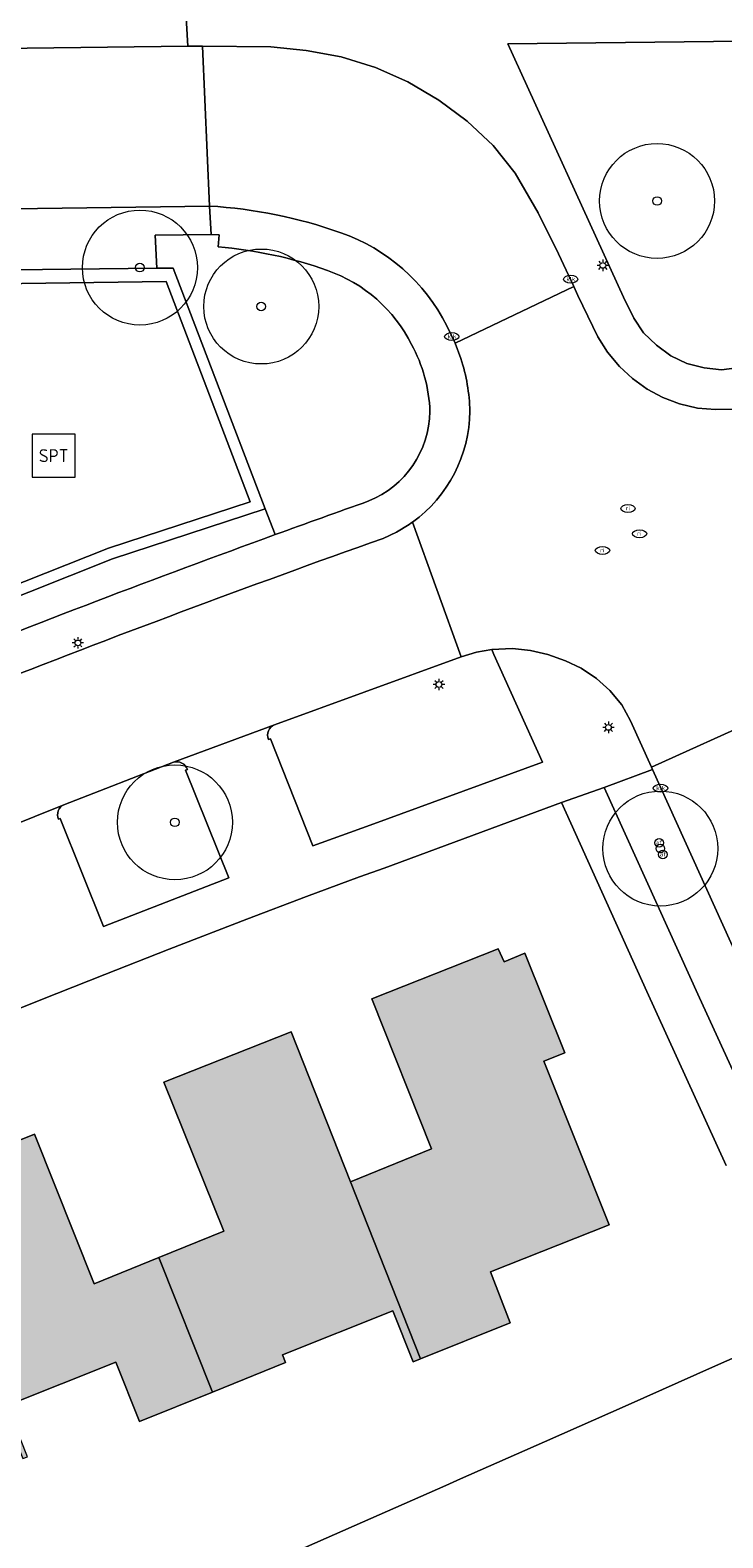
# Model space of a CAD drawing. Header units: metres. Extents: x 187482 to 189800, y 333582 to 335019.
# Tile 30 of 256: x 187826 to 187856, y 333960 to 334025. Entities that reach past the tile are written whole.
import ezdxf
from ezdxf.enums import TextEntityAlignment as Align

# ---------------------------------------------------------------- set-up
doc = ezdxf.new("R2010")
doc.units = ezdxf.units.M
doc.layers.get('0').update_dxf_attribs({"color": 252, "lineweight": 18})
for name, color, linetype, lineweight in [('B-WE-GR-BEPLANTING_CULTUUR_HEESTERS-GV', 252, 'Continuous', 18), ('B-WE-GR-BOOM-S', 252, 'Continuous', 18), ('B-WE-GR-GROENVOORZIENING-GV', 252, 'Continuous', 18), ('B-WE-GR-HAAG-G', 252, 'GR-HAAG1-SO', 18), ('B-WE-IE-MEUBILAIR-S', 252, 'Continuous', 18), ('B-WE-IE-MEUBILAIR_WEGMEUBILAIR-S', 252, 'Continuous', 18), ('B-WE-IE-TERREINAFSCHEIDING_KUNSTMATIG_MUUR-G', 252, 'IE-TERREINAFSCHEIDING_KUNSTMATIG-SO', 18), ('B-WE-OG-BEBOUWING-GV', 252, 'Continuous', 18), ('B-WE-OG-TERREIN_BEGROEID-GV', 252, 'Continuous', 18), ('B-WE-OG-TERREIN_ERF-GV', 252, 'Continuous', 18), ('B-WE-OG-WEG-GV', 252, 'Continuous', 18), ('B-WE-VH-GESLOTENVERHARDING_ASFALT-GV', 252, 'Continuous', 18), ('B-WE-VH-OPENVERHARDING_TEGEL-GV', 252, 'Continuous', 18)]:
    doc.layers.add(name, color=color, linetype=linetype, lineweight=lineweight)
doc.layers.add('B-WE-OG-BEBOUWING-V', color=7, linetype='Continuous', lineweight=18, true_color=0xf0f0f0)
doc.styles.add('NLCS-ISO', font='NLCS-ISO.ttf')
doc.linetypes.add('GR-HAAG1-SO', pattern='A,6,[176,NLCS.SHX,S=0.125,R=0,X=0,Y=0],-2', length=8)
doc.linetypes.add('IE-TERREINAFSCHEIDING_KUNSTMATIG-SO', pattern='A,4,[82,NLCS.SHX,S=0.75,R=90,X=0,Y=0],4,-2', length=10)

# ---------------------------------------------------------------- blocks, each defined once
blk = doc.blocks.new('SIE-MEUBILAIR_PAAL_AFSLUITPAAL-SO')
blk.add_circle((0, 0), 0.75)
at = {"style": 'NLCS-ISO'}
blk.add_text('af', height=0.75, dxfattribs=at).set_placement((0, 0.05), align=Align.MIDDLE_CENTER)
blk = doc.blocks.new('SIE-MEUBILAIR_PAAL_LICHTMAST-SO')
for points in [[(-0.62, 0), (-1, 0)], [(-0.71, 0.71), (-0.44, 0.44)], [(0, 1), (0, 0.62)], [(0.44, 0.44), (0.71, 0.71)], [(1, 0), (0.62, 0)], [(-0.71, -0.71), (-0.44, -0.44)], [(0, -0.62), (0, -1)], [(0.44, -0.44), (0.71, -0.71)]]:
    blk.add_lwpolyline(points)
blk.add_circle((0, 0), 0.5)
blk = doc.blocks.new('SIE-MEUBILAIR_PUT_KOLK-SO')
blk.add_ellipse((0, 0), major_axis=(1.25, 0), ratio=0.54)
at = {"style": 'NLCS-ISO'}
blk.add_text('klk', height=0.75, dxfattribs=at).set_placement((0.03, 0), align=Align.MIDDLE_CENTER)
blk = doc.blocks.new('SIE-MEUBILAIR_PUT_RIOOLPUT-SO')
blk.add_ellipse((0, 0), major_axis=(1.25, 0), ratio=0.54)
at = {"style": 'NLCS-ISO'}
blk.add_text('ri', height=0.75, dxfattribs=at).set_placement((-0.04, 0.07), align=Align.MIDDLE_CENTER)
blk = doc.blocks.new('SIE-WEG_SPEELTOESTEL-SO')
at = {"flags": 128}
blk.add_lwpolyline([(-3.75, -3.75), (3.75, -3.75), (3.75, 3.75), (-3.75, 3.75)], close=True, dxfattribs=at)
at = {"style": 'NLCS-ISO'}
blk.add_text('SPT', height=2.25, dxfattribs=at).set_placement((0, 0), align=Align.MIDDLE_CENTER)
blk = doc.blocks.new('SGR-BOOM_GBKN-SO')
at = {"color": 0, "linetype": 'ByBlock', "lineweight": 18}
for radius in [2, 0.15]:
    blk.add_circle((0, 0), radius, dxfattribs=at)

msp = doc.modelspace()

# ---------------------------------------------------------------- hatches: boundary and pattern name
at = {"layer": 'B-WE-OG-BEBOUWING-V'}
h = msp.add_hatch(color=256, dxfattribs=at)
h.dxf.hatch_style = 1
h.paths.add_polyline_path([(187848.114, 333980.29), (187849.027, 333980.657), (187847.289, 333984.991), (187846.383, 333984.608), (187846.132, 333985.186), (187840.632, 333983.004), (187843.228, 333976.481), (187839.699, 333975.053), (187842.743, 333967.345), (187846.654, 333968.923), (187845.79, 333971.139), (187850.953, 333973.18)], flags=17)
h = msp.add_hatch(color=256, dxfattribs=at)
h.dxf.hatch_style = 1
h.paths.add_polyline_path([(187839.699, 333975.053), (187837.125, 333981.57), (187831.585, 333979.387), (187834.194, 333972.904), (187831.368, 333971.759), (187833.699, 333965.907), (187836.879, 333967.189), (187836.749, 333967.519), (187841.544, 333969.437), (187842.425, 333967.217), (187842.743, 333967.345)], flags=17)
h = msp.add_hatch(color=256, dxfattribs=at)
h.dxf.hatch_style = 1
h.paths.add_polyline_path([(187831.368, 333971.759), (187828.542, 333970.613), (187825.955, 333977.115), (187820.665, 333975.011), (187825.444, 333963.012), (187825.649, 333963.093), (187824.764, 333965.317), (187829.49, 333967.201), (187830.518, 333964.625), (187833.699, 333965.907)], flags=17)

# ---------------------------------------------------------------- linework, layer by layer
at = {"layer": 'B-WE-GR-BEPLANTING_CULTUUR_HEESTERS-GV', "flags": 128}
for points in [[(187833.938, 334015.705), (187833.989, 334016.224), (187833.638, 334016.242), (187831.21, 334016.213), (187831.271, 334014.774), (187831.99, 334014.782), (187835.996, 334004.308), (187836.425, 334003.189)], [(187768.345, 333974.838), (187779.185, 333980.568), (187796.288, 333989.117), (187800.34, 333990.86), (187802.534, 333991.803), (187807.512, 333993.829), (187820.195, 333998.504), (187829.34, 334002.138), (187835.996, 334004.308), (187831.99, 334014.782), (187831.271, 334014.774), (187747.848, 334013.805)], [(187762.498, 334013.34), (187783.009, 334013.42), (187791.903, 334013.594), (187801.845, 334013.789), (187804.444, 334013.824), (187831.681, 334014.19), (187835.341, 334004.62), (187829.17, 334002.608), (187820.016, 333998.971), (187807.331, 333994.295), (187802.341, 333992.264), (187800.143, 333991.319), (187796.077, 333989.571), (187778.956, 333981.013), (187768.106, 333975.277)], [(187835.996, 334004.308), (187829.34, 334002.138), (187820.195, 333998.504), (187807.512, 333993.829), (187802.534, 333991.803), (187800.34, 333990.86), (187796.288, 333989.117), (187779.185, 333980.568), (187768.345, 333974.838), (187765.56, 333973.358), (187764.576, 333973.077), (187764.415, 333973.291), (187762.455, 333972.268), (187762.561, 333971.999), (187763.052, 333972.253), (187764.083, 333971.719), (187764.393, 333971.559), (187772.874, 333975.799)], [(187836.425, 334003.189), (187835.996, 334004.308)]]:
    msp.add_lwpolyline(points, dxfattribs=at)
at = {"layer": 'B-WE-GR-BEPLANTING_CULTUUR_HEESTERS-GV'}
for points in [[(187838.702, 334014.676, 0.064428), (187833.938, 334015.705)], [(187842.355, 334011.462, 0.195565), (187838.702, 334014.676)], [(187843.157, 334008.541, 0.118453), (187842.355, 334011.462)], [(187840.507, 334004.654, 0.298801), (187843.157, 334008.541)], [(187836.425, 334003.189, -0.001675), (187840.507, 334004.654)], [(187805.616, 333990.938, -0.014937), (187836.425, 334003.189)]]:
    msp.add_lwpolyline(points, format="xyb", dxfattribs=at)
at = {"layer": 'B-WE-GR-GROENVOORZIENING-GV', "flags": 128}
for points in [[(187845.943, 333997.98), (187845.855, 333998.195), (187845.19, 333998.083), (187844.52, 333997.874), (187840.291, 333996.346), (187836.391, 333994.92)], [(187836.136, 333994.286), (187836.222, 333994.312), (187838.064, 333989.656), (187840.559, 333990.558), (187848.057, 333993.296), (187845.943, 333997.98)]]:
    msp.add_lwpolyline(points, dxfattribs=at)
at = {"layer": 'B-WE-GR-GROENVOORZIENING-GV'}
msp.add_lwpolyline([(187836.391, 333994.92, 0.417662), (187836.136, 333994.286)], format="xyb", dxfattribs=at)
at = {"layer": 'B-WE-GR-HAAG-G', "ltscale": 0.2, "flags": 128}
msp.add_lwpolyline([(187801.845, 334013.789), (187804.444, 334013.824), (187831.681, 334014.19), (187835.341, 334004.62), (187829.17, 334002.608), (187820.016, 333998.971), (187807.331, 333994.295), (187802.341, 333992.264), (187800.143, 333991.319), (187796.077, 333989.571), (187778.956, 333981.013)], dxfattribs=at)
at = {"layer": 'B-WE-IE-TERREINAFSCHEIDING_KUNSTMATIG_MUUR-G', "ltscale": 0.2, "flags": 128}
for points in [[(187859.073, 333968.588), (187855.456, 333966.991)], [(187851.79, 333965.358), (187855.456, 333966.991)], [(187848.14, 333963.738), (187851.79, 333965.358)], [(187844.494, 333962.134), (187848.14, 333963.738)], [(187843.845, 333961.845), (187844.494, 333962.134)], [(187840.218, 333960.251), (187843.845, 333961.845)], [(187836.575, 333958.647), (187840.218, 333960.251)]]:
    msp.add_lwpolyline(points, dxfattribs=at)
at = {"layer": 'B-WE-OG-BEBOUWING-GV', "flags": 128}
for points in [[(187848.114, 333980.29), (187849.027, 333980.657), (187847.289, 333984.991), (187846.383, 333984.608), (187846.132, 333985.186), (187840.632, 333983.004), (187843.228, 333976.481), (187839.699, 333975.053), (187842.743, 333967.345), (187846.654, 333968.923), (187845.79, 333971.139), (187850.953, 333973.18)], [(187839.699, 333975.053), (187837.125, 333981.57), (187831.585, 333979.387), (187834.194, 333972.904), (187831.368, 333971.759), (187833.699, 333965.907), (187836.879, 333967.189), (187836.749, 333967.519), (187841.544, 333969.437), (187842.425, 333967.217), (187842.743, 333967.345)], [(187831.368, 333971.759), (187828.542, 333970.613), (187825.955, 333977.115), (187820.665, 333975.011), (187825.444, 333963.012), (187825.649, 333963.093), (187824.764, 333965.317), (187829.49, 333967.201), (187830.518, 333964.625), (187833.699, 333965.907)]]:
    msp.add_lwpolyline(points, close=True, dxfattribs=at)
at = {"layer": 'B-WE-OG-TERREIN_BEGROEID-GV', "flags": 128}
for points in [[(187895.501, 334024.279), (187895.513, 334025.051), (187884.482, 334024.936), (187875.2, 334024.849), (187864.717, 334024.746), (187855.497, 334024.631), (187846.548, 334024.536), (187851.587, 334013.516), (187852.026, 334012.607), (187852.451, 334011.971), (187853.021, 334011.422), (187853.645, 334010.972), (187854.34, 334010.638), (187855.092, 334010.439), (187855.848, 334010.352), (187856.625, 334010.455), (187857.367, 334010.684), (187866.908, 334014.062), (187875.994, 334017.308), (187885.434, 334020.66)], [(187856.952, 333983.925), (187852.839, 333992.981), (187850.743, 333992.198), (187854.896, 333983.047), (187857.857, 333976.566), (187861.022, 333969.611), (187865.537, 333959.621), (187870.892, 333947.863), (187872.611, 333948.661), (187872.572, 333948.976), (187872.417, 333949.729), (187872.149, 333950.491), (187867.552, 333960.534), (187863.032, 333970.569), (187859.824, 333977.646)]]:
    msp.add_lwpolyline(points, close=True, dxfattribs=at)
msp.add_lwpolyline([(187768.106, 333975.277), (187778.956, 333981.013), (187796.077, 333989.571), (187800.143, 333991.319), (187802.341, 333992.264), (187807.331, 333994.295), (187820.016, 333998.971), (187829.17, 334002.608), (187835.341, 334004.62), (187831.681, 334014.19), (187804.444, 334013.824), (187801.845, 334013.789), (187791.903, 334013.594), (187783.009, 334013.42), (187762.498, 334013.34)], dxfattribs=at)
at = {"layer": 'B-WE-OG-TERREIN_ERF-GV', "flags": 128}
for points in [[(187856.053, 333975.751), (187852.604, 333983.326), (187848.884, 333991.543), (187841.166, 333988.693), (187840.089, 333988.308), (187837.793, 333987.454), (187835.192, 333986.466), (187831.811, 333985.158), (187829.02, 333984.068), (187826.234, 333982.967), (187823.443, 333981.849)], [(187820.665, 333975.011), (187825.955, 333977.115), (187828.542, 333970.613), (187831.368, 333971.759), (187834.194, 333972.904), (187831.585, 333979.387), (187837.125, 333981.57), (187839.699, 333975.053), (187843.228, 333976.481), (187840.632, 333983.004), (187846.132, 333985.186), (187846.383, 333984.608), (187847.289, 333984.991), (187849.027, 333980.657), (187848.114, 333980.29), (187850.953, 333973.18), (187845.79, 333971.139), (187846.654, 333968.923), (187842.743, 333967.345), (187842.425, 333967.217), (187841.544, 333969.437), (187836.749, 333967.519), (187836.879, 333967.189), (187833.699, 333965.907), (187830.518, 333964.625), (187829.49, 333967.201), (187824.764, 333965.317)], [(187836.575, 333958.647), (187840.218, 333960.251), (187843.845, 333961.845), (187844.494, 333962.134), (187848.14, 333963.738), (187851.79, 333965.358), (187855.456, 333966.991), (187859.073, 333968.588)], [(187859.073, 333968.588), (187855.456, 333966.991), (187851.79, 333965.358), (187848.14, 333963.738), (187844.494, 333962.134), (187843.845, 333961.845), (187840.218, 333960.251), (187836.575, 333958.647)]]:
    msp.add_lwpolyline(points, dxfattribs=at)
at = {"layer": 'B-WE-OG-WEG-GV', "flags": 128}
for points in [[(187827.002, 333990.82), (187827.068, 333990.843), (187828.958, 333986.15), (187834.411, 333988.266), (187832.527, 333992.951), (187832.604, 333992.976)], [(187832.001, 333993.289), (187827.228, 333991.448)]]:
    msp.add_lwpolyline(points, dxfattribs=at)
at = {"layer": 'B-WE-OG-WEG-GV'}
for points in [[(187832.604, 333992.976, 0.416736), (187832.001, 333993.289)], [(187827.228, 333991.448, 0.414233), (187827.002, 333990.82)]]:
    msp.add_lwpolyline(points, format="xyb", dxfattribs=at)
at = {"layer": 'B-WE-VH-GESLOTENVERHARDING_ASFALT-GV', "flags": 128}
msp.add_lwpolyline([(187747.458, 334021.931), (187747.817, 334016.425), (187800.438, 334017.02), (187833.57, 334017.477), (187833.259, 334024.424), (187832.626, 334024.429), (187784.846, 334023.841), (187761.778, 334023.609), (187761.722, 334023.607), (187761.667, 334023.606), (187761.611, 334023.605), (187761.555, 334023.605), (187761.5, 334023.606), (187761.444, 334023.607), (187761.389, 334023.608), (187761.277, 334023.612), (187761.222, 334023.615), (187761.166, 334023.619), (187761.111, 334023.623), (187761.055, 334023.628), (187761, 334023.633), (187760.944, 334023.638), (187760.889, 334023.644), (187747.459, 334023.342)], close=True, dxfattribs=at)
for points in [[(187843.896, 334012.271), (187844.256, 334011.519), (187849.417, 334013.974), (187848.761, 334015.395), (187847.87, 334017.19), (187846.869, 334018.91), (187845.91, 334020.115), (187844.783, 334021.164), (187843.542, 334022.083), (187842.193, 334022.874), (187840.792, 334023.501), (187839.301, 334023.968), (187837.781, 334024.236), (187836.24, 334024.399), (187833.259, 334024.424), (187833.57, 334017.477)], [(187859.273, 334009.443), (187857.903, 334008.965), (187857.132, 334008.762), (187856.358, 334008.642), (187855.579, 334008.633), (187854.799, 334008.687), (187854.014, 334008.871), (187853.299, 334009.146), (187852.61, 334009.516), (187851.969, 334009.974), (187851.403, 334010.497), (187850.883, 334011.126), (187850.461, 334011.793), (187849.594, 334013.591), (187849.417, 334013.974), (187844.256, 334011.519), (187844.508, 334010.845)], [(187816.35, 333987.014), (187820.836, 333988.876), (187827.228, 333991.448), (187832.001, 333993.289), (187836.391, 333994.92), (187840.291, 333996.346), (187844.52, 333997.874), (187842.405, 334003.734), (187842.333, 334003.683), (187842.262, 334003.634), (187841.711, 334003.301), (187841.127, 334003.028)], [(187842.405, 334003.734), (187844.52, 333997.874), (187845.19, 333998.083), (187845.855, 333998.195), (187846.748, 333998.242), (187847.533, 333998.15), (187848.293, 333997.974), (187849.052, 333997.707), (187849.747, 333997.381), (187850.414, 333996.933), (187850.986, 333996.417), (187851.508, 333995.791), (187851.888, 333995.1), (187852.796, 333993.078), (187857.491, 333995.188)], [(187857.491, 333995.188), (187852.796, 333993.078), (187852.839, 333992.981), (187856.952, 333983.925)]]:
    msp.add_lwpolyline(points, dxfattribs=at)
at = {"layer": 'B-WE-VH-GESLOTENVERHARDING_ASFALT-GV'}
for points in [[(187833.57, 334017.477, -0.070414), (187839.28, 334016.317)], [(187839.28, 334016.317, -0.193962), (187843.896, 334012.271)], [(187844.508, 334010.845, -0.071393), (187844.898, 334008.555)], [(187844.898, 334008.555, -0.237806), (187842.405, 334003.734)], [(187841.127, 334003.028, 0.01692), (187806.307, 333989.341)]]:
    msp.add_lwpolyline(points, format="xyb", dxfattribs=at)
at = {"layer": 'B-WE-VH-OPENVERHARDING_TEGEL-GV', "flags": 128}
for points in [[(187760.889, 334023.644), (187760.944, 334023.638), (187761, 334023.633), (187761.055, 334023.628), (187761.111, 334023.623), (187761.166, 334023.619), (187761.222, 334023.615), (187761.277, 334023.612), (187761.389, 334023.608), (187761.444, 334023.607), (187761.5, 334023.606), (187761.555, 334023.605), (187761.611, 334023.605), (187761.667, 334023.606), (187761.722, 334023.607), (187761.778, 334023.609), (187784.846, 334023.841), (187832.626, 334024.429), (187832.481, 334026.955)], [(187832.481, 334026.955), (187832.626, 334024.429), (187833.259, 334024.424), (187836.24, 334024.399), (187837.781, 334024.236), (187839.301, 334023.968), (187840.792, 334023.501), (187842.193, 334022.874), (187843.542, 334022.083), (187844.783, 334021.164), (187845.91, 334020.115), (187846.869, 334018.91), (187847.87, 334017.19), (187848.761, 334015.395), (187849.417, 334013.974), (187849.594, 334013.591), (187850.461, 334011.793), (187850.883, 334011.126), (187851.403, 334010.497), (187851.969, 334009.974), (187852.61, 334009.516), (187853.299, 334009.146), (187854.014, 334008.871), (187854.799, 334008.687), (187855.579, 334008.633), (187856.358, 334008.642)], [(187833.57, 334017.477), (187833.638, 334016.242), (187833.989, 334016.224), (187833.938, 334015.705)], [(187844.508, 334010.845), (187844.256, 334011.519), (187843.896, 334012.271)], [(187841.127, 334003.028), (187841.711, 334003.301), (187842.262, 334003.634), (187842.333, 334003.683), (187842.405, 334003.734)], [(187823.443, 333981.849), (187826.234, 333982.967), (187829.02, 333984.068), (187831.811, 333985.158), (187835.192, 333986.466), (187837.793, 333987.454), (187840.089, 333988.308), (187841.166, 333988.693), (187848.884, 333991.543), (187850.743, 333992.198), (187852.839, 333992.981), (187852.796, 333993.078), (187851.888, 333995.1), (187851.508, 333995.791), (187850.986, 333996.417), (187850.414, 333996.933), (187849.747, 333997.381), (187849.052, 333997.707), (187848.293, 333997.974), (187847.533, 333998.15), (187846.748, 333998.242), (187845.855, 333998.195), (187845.943, 333997.98), (187848.057, 333993.296), (187840.559, 333990.558), (187838.064, 333989.656), (187836.222, 333994.312), (187836.136, 333994.286)], [(187836.391, 333994.92), (187832.001, 333993.289)], [(187832.604, 333992.976), (187832.527, 333992.951), (187834.411, 333988.266), (187828.958, 333986.15), (187827.068, 333990.843), (187827.002, 333990.82)], [(187857.857, 333976.566), (187854.896, 333983.047), (187850.743, 333992.198), (187848.884, 333991.543), (187852.604, 333983.326), (187856.053, 333975.751)], [(187827.228, 333991.448), (187820.836, 333988.876)]]:
    msp.add_lwpolyline(points, dxfattribs=at)
for points in [[(187875.2, 334024.849), (187884.482, 334024.936), (187895.513, 334025.051), (187895.501, 334024.279), (187885.434, 334020.66), (187875.994, 334017.308), (187866.908, 334014.062), (187857.367, 334010.684), (187856.625, 334010.455), (187855.848, 334010.352), (187855.092, 334010.439), (187854.34, 334010.638), (187853.645, 334010.972), (187853.021, 334011.422), (187852.451, 334011.971), (187852.026, 334012.607), (187851.587, 334013.516), (187846.548, 334024.536), (187855.497, 334024.631), (187864.717, 334024.746)], [(187833.57, 334017.477), (187800.438, 334017.02), (187747.817, 334016.425), (187747.848, 334013.805), (187831.271, 334014.774), (187831.21, 334016.213), (187833.638, 334016.242)]]:
    msp.add_lwpolyline(points, close=True, dxfattribs=at)
at = {"layer": 'B-WE-VH-OPENVERHARDING_TEGEL-GV'}
for points in [[(187839.28, 334016.317, 0.070414), (187833.57, 334017.477)], [(187843.896, 334012.271, 0.193962), (187839.28, 334016.317)], [(187833.938, 334015.705, -0.064428), (187838.702, 334014.676)], [(187838.702, 334014.676, -0.195565), (187842.355, 334011.462)], [(187842.355, 334011.462, -0.118453), (187843.157, 334008.541)], [(187844.898, 334008.555, 0.071393), (187844.508, 334010.845)], [(187843.157, 334008.541, -0.298801), (187840.507, 334004.654)], [(187842.405, 334003.734, 0.237806), (187844.898, 334008.555)], [(187840.507, 334004.654, 0.001675), (187836.425, 334003.189)], [(187836.425, 334003.189, 0.014937), (187805.616, 333990.938)], [(187806.307, 333989.341, -0.01692), (187841.127, 334003.028)], [(187836.136, 333994.286, -0.417662), (187836.391, 333994.92)], [(187832.001, 333993.289, -0.416736), (187832.604, 333992.976)], [(187827.002, 333990.82, -0.414233), (187827.228, 333991.448)]]:
    msp.add_lwpolyline(points, format="xyb", dxfattribs=at)

# ---------------------------------------------------------------- block references
at = {"layer": 'B-WE-GR-BOOM-S', "xscale": 1.25, "yscale": 1.25, "zscale": 1.25}
for p in [(187853.042, 334017.698), (187830.54, 334014.8), (187835.82, 334013.11), (187832.064, 333990.68), (187853.185, 333989.539)]:
    msp.add_blockref('SGR-BOOM_GBKN-SO', p, dxfattribs=at)
at = {"layer": 'B-WE-IE-MEUBILAIR-S', "xscale": 0.25, "yscale": 0.25, "zscale": 0.25}
for name, p in [('SIE-MEUBILAIR_PAAL_LICHTMAST-SO', (187850.683, 334014.898)), ('SIE-MEUBILAIR_PUT_KOLK-SO', (187849.282, 334014.298)), ('SIE-MEUBILAIR_PUT_KOLK-SO', (187844.111, 334011.805)), ('SIE-MEUBILAIR_PUT_RIOOLPUT-SO', (187851.777, 334004.325)), ('SIE-MEUBILAIR_PUT_RIOOLPUT-SO', (187852.282, 334003.226)), ('SIE-MEUBILAIR_PUT_RIOOLPUT-SO', (187850.668, 334002.501)), ('SIE-MEUBILAIR_PAAL_LICHTMAST-SO', (187827.841, 333998.483)), ('SIE-MEUBILAIR_PAAL_LICHTMAST-SO', (187843.552, 333996.675)), ('SIE-MEUBILAIR_PAAL_LICHTMAST-SO', (187850.927, 333994.808)), ('SIE-MEUBILAIR_PUT_KOLK-SO', (187853.192, 333992.166)), ('SIE-MEUBILAIR_PAAL_AFSLUITPAAL-SO', (187853.132, 333989.785)), ('SIE-MEUBILAIR_PAAL_AFSLUITPAAL-SO', (187853.297, 333989.284))]:
    msp.add_blockref(name, p, dxfattribs=at)
at = {"layer": 'B-WE-IE-MEUBILAIR_WEGMEUBILAIR-S', "xscale": 0.25, "yscale": 0.25, "zscale": 0.25}
msp.add_blockref('SIE-WEG_SPEELTOESTEL-SO', (187826.786, 334006.624), dxfattribs=at)

doc.saveas('drawing.dxf')
